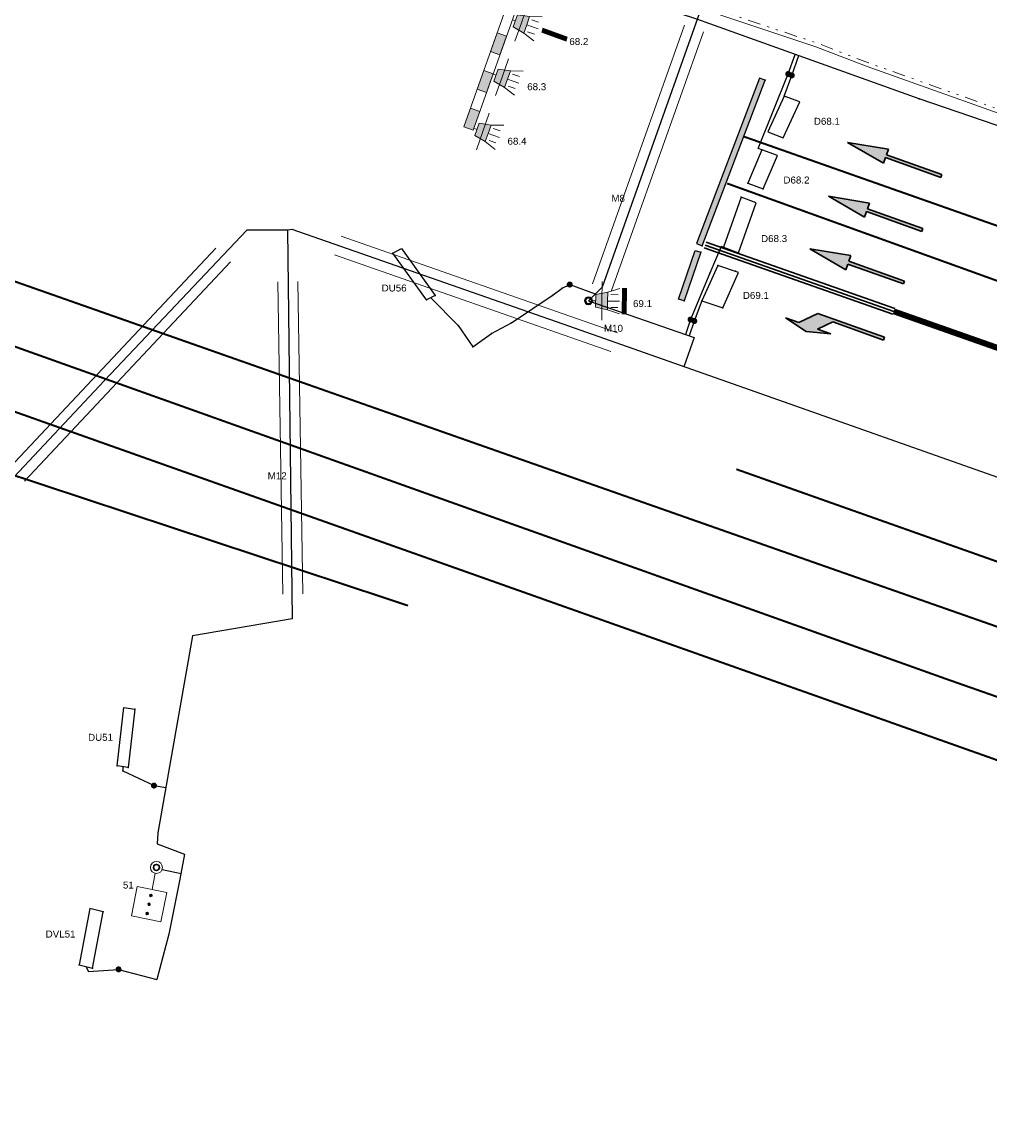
# Model space of a CAD drawing. Extents: x 133810 to 134220, y 448637 to 448926.
# Tile 5 of 13: x 133941 to 133990, y 448755 to 448810. Entities that reach past the tile are written whole.
import ezdxf
from ezdxf.enums import TextEntityAlignment as Align

# ---------------------------------------------------------------- set-up
doc = ezdxf.new("R2010")
doc.units = 0
doc.header["$MEASUREMENT"] = 0
for name, pattern in [('DGN Style 6', [17.238445, 6.344328, -3.62533, 0.009063, -3.62533, 0.009063, -3.62533]), ('VW-1-3_STREEP-N', [4, 1, -3]), ('VW-1-3_STREEP30-N', [4, 1, -3])]:
    doc.linetypes.add(name, pattern=pattern)
for name, color, linetype in [('1-kabel nieuw', 2, 'Continuous'), ('3-lussen nieuw', 6, 'Continuous'), ('4-stopstreep', 2, 'Continuous'), ('PASSIEF', 7, 'Continuous'), ('PNTS', 1, 'Continuous'), ('STOPSTREEP', 7, 'Continuous')]:
    doc.layers.add(name, color=color, linetype=linetype)
for name, color, linetype, lineweight in [('N-WA-VW-VRI-KABELTRACE-BESTAAND', 1, 'Continuous', 0), ('N-WA-VW-VRI-KOPPELKABEL BESTAAND', 12, 'DGN Style 6', 13), ('N-WA-VW-VRI-MANTELBUIS-BESTAAND', 1, 'Continuous', 0), ('N-WA-VW-VRI-MEUBILAIR', 7, 'Continuous', 13), ('N-WA-VW-VRI-UITLEGGER BESTAAND', 1, 'Continuous', 0), ('N-WE-VW-MARKERING_LANGS_STREEP_13_010-G', 7, 'VW-1-3_STREEP-N', 0), ('N-WE-VW-MARKERING_LANGS_STREEP_13_030-G', 7, 'VW-1-3_STREEP30-N', 30), ('N-WE-VW-MARKERING_LANGS_STREEP_DOORGETROKKEN_010-G', 7, 'Continuous', 30), ('N-WE-VW-MARKERING_PIJL-S', 7, 'Continuous', 30), ('N-WE-VW-VRI-MAST', 4, 'Continuous', 30), ('N-WE-VW-VRI-MAST BESTAAND', 1, 'Continuous', 30), ('N-WE-VW-VRI-TEKST', 7, 'Continuous', 0)]:
    doc.layers.add(name, color=color, linetype=linetype, lineweight=lineweight)
doc.styles.add('Style-Arial', font='arial.ttf')
doc.styles.add('Style-romans', font='romans.shx')
doc.styles.add('StyleArial', font='arial.ttf')
doc.dimstyles.new('1_200', dxfattribs={"dimtxt": 0.5, "dimasz": 0.5, "dimexe": 0.15, "dimexo": 0.15, "dimgap": 0.25, "dimtad": 1, "dimdec": 0, "dimdsep": 46, "dimtxsty": 'Style-romans', "dimcen": 0, "dimclrd": 7, "dimclre": 7, "dimazin": 3, "dimtfac": 1, "dimtdec": 0, "dimtmove": 0, "dimatfit": 1, "dimfxl": 1, "dimfrac": 2, "dimtolj": 1, "dimlwd": 0, "dimlwe": 0, "dimarcsym": 0})

# ---------------------------------------------------------------- blocks, each defined once
blk = doc.blocks.new('*U3')
at = {"layer": 'N-WA-VW-VRI-MEUBILAIR', "ltscale": 0.1}
h = blk.add_hatch(color=256, dxfattribs=at)
edge = h.paths.add_edge_path()
edge.add_arc((-1.003, 0.162), 0.0625, 0, 360)
h = blk.add_hatch(color=256, dxfattribs=at)
edge = h.paths.add_edge_path()
edge.add_arc((-0.553, 0), 0.0625, 0, 360)
h = blk.add_hatch(color=256, dxfattribs=at)
edge = h.paths.add_edge_path()
edge.add_arc((-0.135, -0.15), 0.0625, 0, 360)
blk.add_line((0.153, -0.253), (0.93, -0.532), dxfattribs=at)
at = {"layer": 'N-WA-VW-VRI-MEUBILAIR', "ltscale": 0.1, "flags": 128}
blk.add_lwpolyline([(-0.1, -0.959), (-1.512, -0.453), (-1.005, 0.959), (0.407, 0.453)], close=True, dxfattribs=at)
for points in [[(-0.944, 0.141, -1), (-1.062, 0.183, -1), (-0.944, 0.141)], [(-0.494, -0.021, -1), (-0.611, 0.021, -1), (-0.494, -0.021)], [(-0.077, -0.171, -1), (-0.194, -0.129, -1), (-0.077, -0.171)]]:
    blk.add_lwpolyline(points, format="xyb", dxfattribs=at)
for points in [[(-1.062, 0.183, 1), (-0.944, 0.141, 1)], [(-0.611, 0.021, 1), (-0.494, -0.021, 1)], [(-0.194, -0.129, 1), (-0.077, -0.171, 1)]]:
    blk.add_lwpolyline(points, format="xyb", close=True, dxfattribs=at)
at = {"layer": 'N-WA-VW-VRI-MEUBILAIR', "ltscale": 0.1}
blk.add_circle((1.212, -0.633), 0.3, dxfattribs=at)
blk = doc.blocks.new('3LTEST_1')
at = {"layer": 'N-WA-VW-VRI-MEUBILAIR'}
blk.add_hatch(color=256, dxfattribs=at).paths.add_polyline_path([(0.0761, -0.0438), (0.0161, -0.0318), (0.0161, 0.0322), (0.0761, 0.0442), (0.0761, 0.0002)])
for p, q in [((0.0761, 0.0442), (0.1361, 0.0642)), ((0.0001, 0.0002), (0.0161, 0.0002)), ((0.0761, 0.0002), (0.1361, 0.0002)), ((0.1281, 0.0322), (0.0921, 0.0322)), ((0.0761, -0.0438), (0.1361, -0.0638)), ((0.1281, -0.0318), (0.0921, -0.0318))]:
    blk.add_line(p, q, dxfattribs=at)
at = {"layer": 'N-WA-VW-VRI-MEUBILAIR', "flags": 128}
blk.add_lwpolyline([(0.0761, -0.0438), (0.0761, 0.0002), (0.0761, 0.0442), (0.0161, 0.0322), (0.0161, -0.0318)], close=True, dxfattribs=at)
blk = doc.blocks.new('3L30P_1')
at = {"layer": 'N-WA-VW-VRI-MEUBILAIR', "xscale": 10, "yscale": 10, "zscale": 10}
blk.add_blockref('3LTEST_1', (-0.001, -0.002), dxfattribs=at)
blk = doc.blocks.new('*U11')
at = {"layer": 'N-WA-VW-VRI-MEUBILAIR'}
for q in [(0, 0.972), (0, -0.972)]:
    blk.add_line((0, 0), q, dxfattribs=at)
blk = doc.blocks.new('*U8')
at = {"layer": 'N-WA-VW-VRI-MEUBILAIR'}
for name, p, rotation in [('3L30P_1', (0.735, 0.281), 207.79170777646), ('*U11', (0.314, 0.059), 27.79170778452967)]:
    blk.add_blockref(name, p, dxfattribs=dict(at, rotation=rotation))
blk = doc.blocks.new('3LTEST_3')
at = {"layer": 'N-WA-VW-VRI-MEUBILAIR', "ltscale": 0.1}
blk.add_hatch(color=256, dxfattribs=at).paths.add_polyline_path([(0.0761, -0.0439), (0.0161, -0.0319), (0.0161, 0.0321), (0.0761, 0.0441), (0.0761, 0.0001)])
for p, q in [((0.0761, 0.0441), (0.1361, 0.0641)), ((0.0001, 0.0001), (0.0161, 0.0001)), ((0.0761, 0.0001), (0.1361, 0.0001)), ((0.1281, 0.0321), (0.0921, 0.0321)), ((0.0761, -0.0439), (0.1361, -0.0639)), ((0.1281, -0.0319), (0.0921, -0.0319))]:
    blk.add_line(p, q, dxfattribs=at)
at = {"layer": 'N-WA-VW-VRI-MEUBILAIR', "ltscale": 0.1, "flags": 128}
blk.add_lwpolyline([(0.0761, -0.0439), (0.0761, 0.0001), (0.0761, 0.0441), (0.0161, 0.0321), (0.0161, -0.0319)], close=True, dxfattribs=at)
blk = doc.blocks.new('3L30_1')
at = {"layer": 'N-WA-VW-VRI-MEUBILAIR', "ltscale": 0.1}
blk.add_circle((0, 0), 0.2, dxfattribs=at)
at = {"layer": 'N-WA-VW-VRI-MEUBILAIR', "ltscale": 0.1, "xscale": 9.999999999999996, "yscale": 9.999999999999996, "zscale": 9.999999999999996}
blk.add_blockref('3LTEST_3', (0.199, -0.001), dxfattribs=at)
blk = doc.blocks.new('*U0')
at = {"layer": 'N-WA-VW-VRI-MEUBILAIR'}
for q in [(0, 0.0972), (0, -0.0972)]:
    blk.add_line((0, 0), q, dxfattribs=at)
blk = doc.blocks.new('*U15')
at = {"layer": 'N-WA-VW-VRI-MEUBILAIR', "ltscale": 0.1, "rotation": 339.4765140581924}
blk.add_blockref('3L30_1', (-0.743, 0.237), dxfattribs=at)
at = {"layer": 'N-WA-VW-VRI-MEUBILAIR', "xscale": 9.999999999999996, "yscale": 9.999999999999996, "zscale": 9.999999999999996, "rotation": 339.4765140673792}
blk.add_blockref('*U0', (-0.11, 0), dxfattribs=at)
blk = doc.blocks.new('N-SVW-MARKERING_PIJL_RD_5.0_2')
at = {"layer": 'N-WE-VW-MARKERING_PIJL-S', "extrusion": (0, 0, -1)}
blk.add_hatch(color=256, dxfattribs=at).paths.add_polyline_path([(0.025, -0.071), (-0.025, 0.071), (2.752, 1.065), (2.651, 1.348), (4.707, 1.686), (2.904, 0.641), (2.803, 0.924)])
at = {"layer": 'N-WE-VW-MARKERING_PIJL-S'}
for p, q in [((-4.707, 1.686), (-2.651, 1.348)), ((-4.707, 1.686), (-2.904, 0.641)), ((-2.752, 1.065), (-2.651, 1.348)), ((-2.904, 0.641), (-2.803, 0.924)), ((-0.025, -0.071), (-2.803, 0.924)), ((0.025, 0.071), (-2.752, 1.065)), ((0.025, 0.071), (-0.025, -0.071))]:
    blk.add_line(p, q, dxfattribs=at)
blk = doc.blocks.new('N-SVW-MARKERING_PIJL_LA_5.0_2')
at = {"layer": 'N-WE-VW-MARKERING_PIJL-S', "extrusion": (0, 0, -1)}
blk.add_hatch(color=256, dxfattribs=at).paths.add_polyline_path([(0.025, -0.071), (-0.025, 0.071), (3.317, 1.267), (4.276, 0.814), (4.935, 1.05), (3.906, 0.363), (2.675, 0.241), (3.331, 0.476), (2.563, 0.838)])
at = {"layer": 'N-WE-VW-MARKERING_PIJL-S'}
for p, q in [((-3.317, 1.267), (-4.276, 0.814)), ((0.025, 0.071), (-3.317, 1.267)), ((-4.276, 0.814), (-4.935, 1.05)), ((-4.935, 1.05), (-3.906, 0.363)), ((-2.563, 0.838), (-3.331, 0.476)), ((-0.025, -0.071), (-2.563, 0.838)), ((-3.906, 0.363), (-2.675, 0.241)), ((-2.675, 0.241), (-3.331, 0.476)), ((0.025, 0.071), (-0.025, -0.071))]:
    blk.add_line(p, q, dxfattribs=at)

msp = doc.modelspace()

# ---------------------------------------------------------------- linework, layer by layer
at = {"layer": '1-kabel nieuw'}
for p, q in [((133975.471, 448810.762), (133970.509, 448796.777)), ((133975.114, 448794.266), (133974.595, 448792.796)), ((133992.169, 448786.595), (133977.936, 448791.618)), ((133948.481, 448767.618), (133949.435, 448767.424))]:
    msp.add_line(p, q, dxfattribs=at)
for points, elevation in [([(134046.147, 448791.669), (134044.645, 448790.01), (134043.483, 448788.911), (134042.559, 448788.583), (134037.043, 448788.558), (134034.379, 448789.038), (134030.216, 448790.605), (134027.001, 448791.97), (134023.79, 448792.96), (134015.17, 448796.015), (134001.798, 448800.942), (133986.38, 448806.218), (133975.251, 448810.211), (133967.148, 448812.88), (133960.239, 448815.385), (133958.969, 448815.837)], 1.076), ([(133979.83, 448807.46), (133980.182, 448808.442)], 1.219), ([(133980.007, 448807.39), (133980.361, 448808.378)], 1.141)]:
    msp.add_lwpolyline(points, dxfattribs=dict(at, elevation=elevation))
at = {"layer": '1-kabel nieuw', "flags": 128}
for points in [[(133977.936, 448791.618), (133968.561, 448794.925), (133954.996, 448799.671), (133954.753, 448799.643), (133952.726, 448799.632), (133945.606, 448792.106), (133940.803, 448786.994), (133940.257, 448786.555), (133939.33, 448785.618), (133939.306, 448776.61), (133939.292, 448769.647)], [(133954.753, 448799.643), (133954.879, 448789.868), (133954.996, 448780.176), (133950.004, 448779.323), (133948.27, 448769.461), (133948.239, 448768.899), (133949.606, 448768.392), (133949.376, 448767.132), (133948.814, 448764.373), (133948.223, 448762.114)], [(133970.509, 448796.777), (133969.829, 448796.104), (133975.114, 448794.266)]]:
    msp.add_lwpolyline(points, dxfattribs=at)
for points, elevation in [([(133968.89, 448796.914), (133970.169, 448796.441)], 1.443), ([(133974.942, 448795.162), (133974.682, 448794.416)], 1.31), ([(133975.126, 448795.087), (133974.87, 448794.351)], 1.363), ([(133948.077, 448771.821), (133948.667, 448771.717)], 1.274), ([(133946.302, 448762.617), (133948.223, 448762.114)], 1.244)]:
    msp.add_lwpolyline(points, dxfattribs=dict(at, elevation=elevation))
at = {"layer": '3-lussen nieuw', "const_width": 0.15}
for points, elevation in [([(133979.755, 448807.46, 1), (133979.905, 448807.46, 1)], 1.219), ([(133979.932, 448807.39, 1), (133980.082, 448807.39, 1)], 1.141), ([(133968.815, 448796.914, 1), (133968.965, 448796.914, 1)], 1.443), ([(133974.867, 448795.162, 1), (133975.017, 448795.162, 1)], 1.31), ([(133975.051, 448795.087, 1), (133975.201, 448795.087, 1)], 1.363), ([(133948.002, 448771.821, 1), (133948.152, 448771.821, 1)], 1.274), ([(133946.227, 448762.617, 1), (133946.377, 448762.617, 1)], 1.244)]:
    msp.add_lwpolyline(points, format="xyb", close=True, dxfattribs=dict(at, elevation=elevation))
at = {"layer": '3-lussen nieuw'}
for points, elevation in [([(133978.512, 448803.662), (133977.807, 448801.996), (133978.582, 448801.71), (133979.288, 448803.375), (133978.512, 448803.662), (133978.319, 448803.735), (133979.83, 448807.46)], 1.219), ([(133979.63, 448806.356), (133978.807, 448804.556), (133979.582, 448804.27), (133980.406, 448806.07), (133979.63, 448806.356), (133980.007, 448807.39)], 1.141), ([(133976.586, 448798.779), (133977.338, 448798.494), (133978.222, 448801.01), (133977.47, 448801.295), (133976.586, 448798.779)], 1.31), ([(133962.154, 448796.366), (133961.722, 448796.142), (133960.038, 448798.491), (133960.47, 448798.715), (133962.154, 448796.366)], 1.424), ([(133976.586, 448798.779), (133976.471, 448798.818), (133975.898, 448797.492), (133974.942, 448795.162)], 1.31), ([(133975.51, 448796.093), (133976.548, 448795.74), (133977.345, 448797.523), (133976.308, 448797.876), (133975.51, 448796.093)], 1.363), ([(133961.938, 448796.254), (133963.299, 448794.857), (133964.031, 448793.802), (133964.977, 448794.468), (133965.97, 448795.001), (133968.063, 448796.395), (133968.515, 448796.731), (133968.89, 448796.914)], 1.443), ([(133975.51, 448796.093), (133975.126, 448795.087)], 1.363), ([(133946.78, 448772.719), (133946.239, 448772.801), (133946.575, 448775.724), (133947.116, 448775.642), (133946.78, 448772.719)], 1.285), ([(133946.51, 448772.76), (133946.512, 448772.565), (133948.077, 448771.821)], 1.29), ([(133944.998, 448762.669), (133945.536, 448765.491), (133944.869, 448765.671), (133944.331, 448762.849), (133944.998, 448762.669)], 1.244), ([(133944.664, 448762.759), (133944.797, 448762.513), (133946.302, 448762.617)], 1.244)]:
    msp.add_lwpolyline(points, dxfattribs=dict(at, elevation=elevation))
at = {"layer": '4-stopstreep'}
for points, elevation in [([(133978.391, 448807.251), (133975.24, 448798.965), (133975.52, 448798.858), (133978.672, 448807.144), (133978.391, 448807.251)], 1.331), ([(133975.454, 448798.528), (133974.626, 448796.093), (133974.342, 448796.19), (133975.17, 448798.624), (133975.454, 448798.528)], 1.379)]:
    msp.add_lwpolyline(points, dxfattribs=dict(at, elevation=elevation))
msp.add_point((133974.626, 448796.093, 1.379), dxfattribs=at)
for points in [[(133978.672, 448807.144, 1.331), (133978.391, 448807.251, 1.331), (133975.52, 448798.858, 1.331), (133975.24, 448798.965, 1.331)], [(133975.17, 448798.624, 1.379), (133975.454, 448798.528, 1.379), (133974.342, 448796.19, 1.379), (133974.626, 448796.093, 1.379)]]:
    msp.add_solid(points, dxfattribs=at)
at = {"layer": 'N-WA-VW-VRI-KABELTRACE-BESTAAND', "ltscale": 0.1, "flags": 128}
msp.add_lwpolyline([(133963.861, 448814.929), (133976.549, 448810.375), (133981.215, 448808.813), (133983.781, 448807.827), (134005.523, 448800.086)], dxfattribs=at)
at = {"layer": 'N-WA-VW-VRI-KOPPELKABEL BESTAAND', "ltscale": 0.1, "flags": 128}
msp.add_lwpolyline([(134005.587, 448800.275), (133983.85, 448808.015), (133981.283, 448809.001), (133976.615, 448810.564), (133963.839, 448815.149)], dxfattribs=at)
at = {"layer": 'N-WA-VW-VRI-MANTELBUIS-BESTAAND'}
for p, q in [((133974.638, 448809.908), (133970.038, 448796.944)), ((133975.58, 448809.574), (133970.98, 448796.61)), ((133957.444, 448799.342), (133971.281, 448794.502)), ((133951.171, 448798.74), (133940.858, 448787.749)), ((133957.114, 448798.398), (133970.95, 448793.558)), ((133951.9, 448798.055), (133941.587, 448787.064)), ((133954.274, 448797.045), (133954.527, 448781.414)), ((133955.274, 448797.061), (133955.527, 448781.43))]:
    msp.add_line(p, q, dxfattribs=at)
at = {"layer": 'N-WA-VW-VRI-UITLEGGER BESTAAND'}
for p, q in [((133966.674, 448813.513), (133963.585, 448804.809)), ((133967.146, 448813.345), (133964.056, 448804.642))]:
    msp.add_line(p, q, dxfattribs=at)
at = {"layer": 'N-WA-VW-VRI-UITLEGGER BESTAAND', "flags": 128}
for points in [[(133965.394, 448808.411), (133965.729, 448809.354), (133965.257, 448809.521), (133964.923, 448808.579)], [(133964.725, 448806.527), (133965.059, 448807.469), (133964.588, 448807.636), (133964.254, 448806.694)], [(133964.056, 448804.642), (133964.39, 448805.584), (133963.919, 448805.751), (133963.585, 448804.809)]]:
    msp.add_lwpolyline(points, close=True, dxfattribs=at)
at = {"layer": 'N-WA-VW-VRI-UITLEGGER BESTAAND', "extrusion": (0, 0, -1)}
for points in [[(-133965.394, 448808.411), (-133965.729, 448809.354), (-133964.923, 448808.579), (-133965.257, 448809.521)], [(-133964.725, 448806.527), (-133965.059, 448807.469), (-133964.254, 448806.694), (-133964.588, 448807.636)], [(-133964.056, 448804.642), (-133964.39, 448805.584), (-133963.585, 448804.809), (-133963.919, 448805.751)]]:
    msp.add_solid(points, dxfattribs=at)
at = {"layer": 'N-WE-VW-MARKERING_LANGS_STREEP_13_010-G', "const_width": 0.1, "flags": 128}
for points in [[(133920.264, 448804.4), (133981.896, 448782.722)], [(134083.406, 448766.828), (134033.877, 448784.495), (134000, 448796.434), (133977.597, 448804.329)], [(133976.768, 448801.979), (134000, 448793.599), (134034.724, 448781.072), (134059.834, 448772.177), (134082.453, 448764.164)], [(133919.263, 448801.607), (133987.831, 448777.127)], [(133994.545, 448771.584), (133943.063, 448789.849), (133918.209, 448798.668)], [(133977.229, 448787.665), (134000, 448779.598), (134037.173, 448766.059)], [(133940.58, 448787.522), (133960.796, 448780.833)], [(133981.896, 448782.722), (134000, 448776.368), (134034.513, 448763.93), (134042.495, 448761.112)], [(133987.831, 448777.127), (134000.609, 448772.641), (134034.289, 448760.655), (134050.817, 448754.825)]]:
    msp.add_lwpolyline(points, dxfattribs=at)
at = {"layer": 'N-WE-VW-MARKERING_LANGS_STREEP_13_030-G', "const_width": 0.3, "flags": 128}
msp.add_lwpolyline([(133985.112, 448795.571), (134000, 448790.33), (134049.926, 448772.485), (134081.444, 448761.344)], dxfattribs=at)
at = {"layer": 'N-WE-VW-MARKERING_LANGS_STREEP_DOORGETROKKEN_010-G'}
for p, q in [((133975.629, 448798.749), (133985.062, 448795.429)), ((133975.729, 448799.032), (133985.162, 448795.712))]:
    msp.add_line(p, q, dxfattribs=at)
at = {"layer": 'N-WE-VW-MARKERING_LANGS_STREEP_DOORGETROKKEN_010-G', "flags": 128}
msp.add_lwpolyline([(133975.679, 448798.891), (133985.112, 448795.571)], dxfattribs=at)
at = {"layer": 'N-WE-VW-VRI-MAST'}
msp.add_circle((133948.199, 448767.72, 1.15), 0.15, dxfattribs=at)
at = {"layer": 'N-WE-VW-VRI-MAST BESTAAND'}
msp.add_circle((133969.829, 448796.104), 0.15, dxfattribs=at)
at = {"layer": 'PASSIEF'}
for p in [(133968.515, 448796.731, 1.455), (133968.063, 448796.395, 1.44), (133965.97, 448795.001, 1.426), (133964.977, 448794.468, 1.423), (133964.031, 448793.802, 1.45), (133946.512, 448772.565, 1.247)]:
    msp.add_point(p, dxfattribs=at)
at = {"layer": 'PNTS'}
for p in [(133986.38, 448806.218, 1.267), (133978.512, 448803.662, 1.219), (133977.807, 448801.996, 1.255), (133978.582, 448801.71, 1.252), (133977.47, 448801.295, 1.266), (133976.586, 448798.779, 1.31), (133960.038, 448798.491, 1.424), (133977.338, 448798.494, 1.291), (133976.308, 448797.876, 1.327), (133975.898, 448797.492, 1.35), (133977.192, 448797.579, 1.334), (133968.89, 448796.914, 1.345), (133961.722, 448796.142, 1.443), (133962.154, 448796.366, 1.435), (133975.51, 448796.093, 1.363), (133976.548, 448795.74, 1.374), (133963.299, 448794.857, 1.438), (133947.116, 448775.642, 1.286), (133946.239, 448772.801, 1.29), (133946.78, 448772.719, 1.285), (133948.077, 448771.821, 1.274), (133945.536, 448765.491, 1.254), (133944.331, 448762.849, 1.235), (133944.998, 448762.669, 1.244), (133946.302, 448762.617, 1.174)]:
    msp.add_point(p, dxfattribs=at)
at = {"layer": 'STOPSTREEP'}
for p in [(133978.672, 448807.144, 1.133), (133975.52, 448798.858, 1.331), (133975.454, 448798.528, 1.34)]:
    msp.add_point(p, dxfattribs=at)

# ---------------------------------------------------------------- block references
at = {"layer": 'N-WA-VW-VRI-MEUBILAIR', "rotation": 132.6634863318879}
for p in [(133966.725, 448809.826), (133965.76, 448807.108), (133964.796, 448804.391)]:
    msp.add_blockref('*U8', p, dxfattribs=at)
at = {"layer": 'N-WA-VW-VRI-MEUBILAIR', "ltscale": 0.1}
for name, p, rotation in [('*U15', (133970.608, 448796.131), 19.70249597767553), ('*U3', (133947.75, 448766.428, 1.15), 98.39321156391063)]:
    msp.add_blockref(name, p, dxfattribs=dict(at, rotation=rotation))
at = {"layer": 'N-WE-VW-MARKERING_PIJL-S'}
for name, p in [('N-SVW-MARKERING_PIJL_RD_5.0_2', (133987.502, 448802.348)), ('N-SVW-MARKERING_PIJL_RD_5.0_2', (133986.55, 448799.648)), ('N-SVW-MARKERING_PIJL_RD_5.0_2', (133985.622, 448797.016)), ('N-SVW-MARKERING_PIJL_LA_5.0_2', (133984.63, 448794.205))]:
    msp.add_blockref(name, p, dxfattribs=at)

# ---------------------------------------------------------------- texts
at = {"layer": '3-lussen nieuw', "style": 'Style-Arial'}
for s, p in [('DU56', (133959.474, 448796.741)), ('DU51', (133944.777, 448774.237)), ('DVL51', (133942.653, 448764.384))]:
    msp.add_text(s, height=0.35, dxfattribs=at).set_placement(p, align=Align.MIDDLE_LEFT)
at = {"layer": '3-lussen nieuw', "char_height": 0.35, "attachment_point": 1, "line_spacing_factor": 0.8, "style": 'StyleArial'}
for s, insert in [('D68.1', (133981.114, 448805.265)), ('D68.2', (133979.589, 448802.324)), ('D68.3', (133978.47, 448799.391)), ('D69.1', (133977.558, 448796.544))]:
    msp.add_mtext(s, dxfattribs=dict(at, insert=insert))
at = {"layer": 'N-WE-VW-VRI-TEKST', "color": 7, "char_height": 0.35, "attachment_point": 1, "line_spacing_factor": 0.8, "style": 'StyleArial'}
for s, insert in [('68.2', (133968.871, 448809.261)), ('68.3', (133966.762, 448806.998)), ('68.4', (133965.776, 448804.267)), ('M8', (133970.976, 448801.409)), ('69.1', (133972.06, 448796.135)), ('M10', (133970.605, 448794.899)), ('M12', (133953.769, 448787.511)), ('51', (133946.521, 448767.013))]:
    msp.add_mtext(s, dxfattribs=dict(at, insert=insert))

# ---------------------------------------------------------------- leaders
at = {"layer": 'N-WA-VW-VRI-MEUBILAIR'}
for points in [[(133967.514, 448809.646), (133968.745, 448809.209)], [(133971.614, 448795.428), (133971.633, 448796.735)]]:
    msp.add_leader(points, dimstyle='1_200', override={"dimscale": 1, "dimclrd": 0, "dimlwd": 65534}, dxfattribs=at)

doc.saveas('drawing.dxf')
